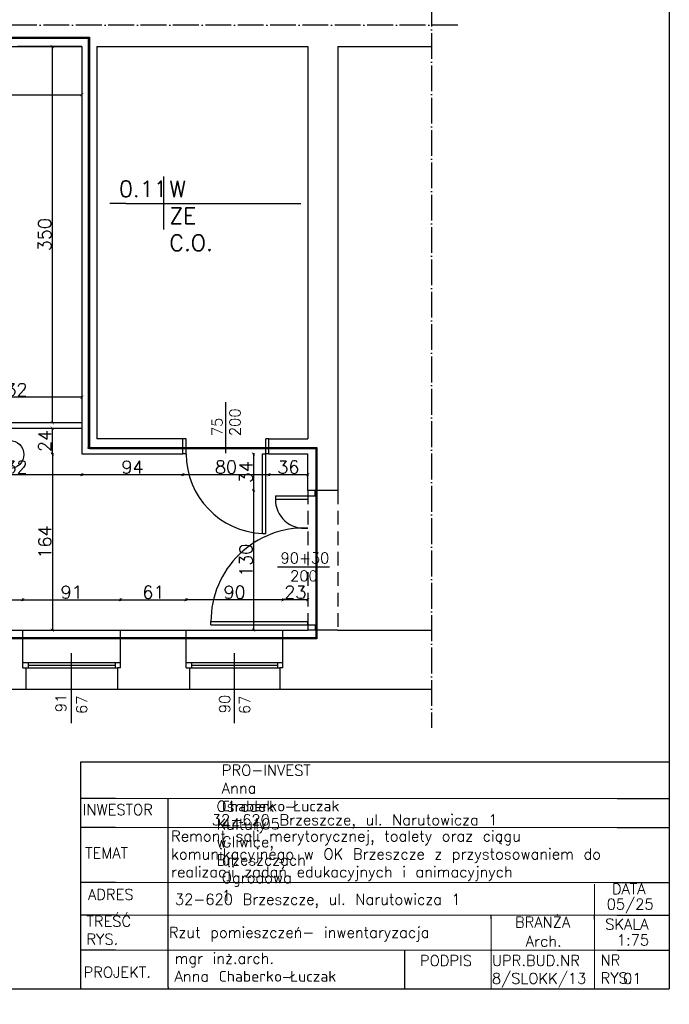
# Model space of a CAD drawing. Header units: millimetres. Extents: x -155361 to 49141, y -33787 to 6941.
# Tile 31 of 44: x -23671 to -23067, y 4353 to 5269. Entities that reach past the tile are written whole.
import ezdxf

# ---------------------------------------------------------------- set-up
doc = ezdxf.new("R2010")
doc.units = ezdxf.units.MM
doc.linetypes.add('ACAD_ISO04W100', pattern=[30, 24, -3, 0, -3])
doc.linetypes.add('DASHED', pattern=[19.05, 12.7, -6.35])
doc.layers.add('P', color=250, linetype='Continuous', lineweight=100)
doc.styles.add('Opisowy', font='txt.shx')
doc.styles.get("Standard").update_dxf_attribs({"font": 'txt.shx'})
doc.dimstyles.new('ISO-25', dxfattribs={"dimtxt": 12, "dimasz": 3, "dimexe": 1, "dimexo": 1, "dimgap": 1, "dimtad": 1, "dimdec": 0, "dimtxsty": 'Opisowy', "dimblk": 'ARCHTICK', "dimcen": 2.5, "dimadec": 0, "dimazin": 0, "dimtfac": 1, "dimtdec": 0, "dimtmove": 0, "dimatfit": 3, "dimldrblk": 'ARCHTICK', "dimfxl": 1, "dimfxlon": 1, "dimarcsym": 0})

# ---------------------------------------------------------------- blocks, each defined once
blk = doc.blocks.new('_ArchTick')
at = {"color": 0, "linetype": 'ByBlock', "const_width": 0.15}
blk.add_lwpolyline([(-0.5, -0.5), (0.5, 0.5)], dxfattribs=at)
blk = doc.blocks.new('*D11311')
at = {"color": 0, "lineweight": -2}
for p, q in [((-23744.83, 4846.87), (-23744.83, 4844.87)), ((-23612.83, 4845.87), (-23744.83, 4845.87)), ((-23612.83, 4846.87), (-23612.83, 4844.87))]:
    blk.add_line(p, q, dxfattribs=at)
at = {"layer": 'Defpoints', "color": 0}
for p in [(-23744.83, 4902.42), (-23612.83, 4902.42), (-23744.83, 4845.87)]:
    blk.add_point(p, dxfattribs=at)
at = {"color": 0, "lineweight": -2, "xscale": 3, "yscale": 3, "zscale": 3, "rotation": 180}
blk.add_blockref('_ArchTick', (-23744.83, 4845.87), dxfattribs=at)
at = {"color": 0, "lineweight": -2, "xscale": 3, "yscale": 3, "zscale": 3}
blk.add_blockref('_ArchTick', (-23612.83, 4845.87), dxfattribs=at)
at = {"color": 0, "insert": (-23678.83, 4852.87), "char_height": 12, "attachment_point": 5, "style": 'Opisowy'}
blk.add_mtext('132', dxfattribs=at)
blk = doc.blocks.new('*D11312')
at = {"color": 0, "lineweight": -2}
for p, q in [((-23612.83, 4846.87), (-23612.83, 4844.87)), ((-23518.83, 4845.87), (-23612.83, 4845.87)), ((-23518.83, 4846.87), (-23518.83, 4844.87))]:
    blk.add_line(p, q, dxfattribs=at)
at = {"layer": 'Defpoints', "color": 0}
for p in [(-23612.83, 4878.42), (-23518.83, 4878.42), (-23612.83, 4845.87)]:
    blk.add_point(p, dxfattribs=at)
at = {"color": 0, "lineweight": -2, "xscale": 3, "yscale": 3, "zscale": 3, "rotation": 180}
blk.add_blockref('_ArchTick', (-23612.83, 4845.87), dxfattribs=at)
at = {"color": 0, "lineweight": -2, "xscale": 3, "yscale": 3, "zscale": 3}
blk.add_blockref('_ArchTick', (-23518.83, 4845.87), dxfattribs=at)
at = {"color": 0, "insert": (-23565.83, 4852.87), "char_height": 12, "attachment_point": 5, "style": 'Opisowy'}
blk.add_mtext('94', dxfattribs=at)
blk = doc.blocks.new('*D11313')
at = {"color": 0, "lineweight": -2}
for p, q in [((-23518.83, 4846.87), (-23518.83, 4844.87)), ((-23438.83, 4845.87), (-23518.83, 4845.87)), ((-23438.83, 4846.87), (-23438.83, 4844.87))]:
    blk.add_line(p, q, dxfattribs=at)
at = {"layer": 'Defpoints', "color": 0}
for p in [(-23518.83, 4878.42), (-23438.83, 4878.42), (-23518.83, 4845.87)]:
    blk.add_point(p, dxfattribs=at)
at = {"color": 0, "lineweight": -2, "xscale": 3, "yscale": 3, "zscale": 3, "rotation": 180}
blk.add_blockref('_ArchTick', (-23518.83, 4845.87), dxfattribs=at)
at = {"color": 0, "lineweight": -2, "xscale": 3, "yscale": 3, "zscale": 3}
blk.add_blockref('_ArchTick', (-23438.83, 4845.87), dxfattribs=at)
at = {"color": 0, "insert": (-23478.83, 4852.87), "char_height": 12, "attachment_point": 5, "style": 'Opisowy'}
blk.add_mtext('80', dxfattribs=at)
blk = doc.blocks.new('*D11314')
at = {"color": 0, "lineweight": -2}
for p, q in [((-23438.83, 4846.87), (-23438.83, 4844.87)), ((-23402.83, 4845.87), (-23438.83, 4845.87)), ((-23402.83, 4846.87), (-23402.83, 4844.87))]:
    blk.add_line(p, q, dxfattribs=at)
at = {"layer": 'Defpoints', "color": 0}
for p in [(-23438.83, 4878.42), (-23402.83, 4878.42), (-23438.83, 4845.87)]:
    blk.add_point(p, dxfattribs=at)
at = {"color": 0, "lineweight": -2, "xscale": 3, "yscale": 3, "zscale": 3, "rotation": 180}
blk.add_blockref('_ArchTick', (-23438.83, 4845.87), dxfattribs=at)
at = {"color": 0, "lineweight": -2, "xscale": 3, "yscale": 3, "zscale": 3}
blk.add_blockref('_ArchTick', (-23402.83, 4845.87), dxfattribs=at)
at = {"color": 0, "insert": (-23420.83, 4852.87), "char_height": 12, "attachment_point": 5, "style": 'Opisowy'}
blk.add_mtext('36', dxfattribs=at)
blk = doc.blocks.new('*D11369')
at = {"color": 0, "lineweight": -2}
for p, q in [((-23722.86, 4728.49), (-23722.86, 4730.49)), ((-23722.86, 4729.49), (-23667.86, 4729.49)), ((-23667.86, 4728.49), (-23667.86, 4730.49))]:
    blk.add_line(p, q, dxfattribs=at)
at = {"layer": 'Defpoints', "color": 0}
for p in [(-23667.86, 4729.49), (-23722.86, 4695.74), (-23667.86, 4695.74)]:
    blk.add_point(p, dxfattribs=at)
at = {"color": 0, "lineweight": -2, "xscale": 3, "yscale": 3, "zscale": 3, "rotation": 180}
blk.add_blockref('_ArchTick', (-23722.86, 4729.49), dxfattribs=at)
at = {"color": 0, "lineweight": -2, "xscale": 3, "yscale": 3, "zscale": 3}
blk.add_blockref('_ArchTick', (-23667.86, 4729.49), dxfattribs=at)
at = {"color": 0, "insert": (-23695.36, 4736.49), "char_height": 12, "attachment_point": 5, "style": 'Opisowy'}
blk.add_mtext('55', dxfattribs=at)
blk = doc.blocks.new('*D11370')
at = {"color": 0, "lineweight": -2}
for p, q in [((-23667.86, 4728.49), (-23667.86, 4730.49)), ((-23667.86, 4729.49), (-23576.86, 4729.49)), ((-23576.86, 4728.49), (-23576.86, 4730.49))]:
    blk.add_line(p, q, dxfattribs=at)
at = {"layer": 'Defpoints', "color": 0}
for p in [(-23576.86, 4729.49), (-23667.86, 4700.98), (-23576.86, 4700.98)]:
    blk.add_point(p, dxfattribs=at)
at = {"color": 0, "lineweight": -2, "xscale": 3, "yscale": 3, "zscale": 3, "rotation": 180}
blk.add_blockref('_ArchTick', (-23667.86, 4729.49), dxfattribs=at)
at = {"color": 0, "lineweight": -2, "xscale": 3, "yscale": 3, "zscale": 3}
blk.add_blockref('_ArchTick', (-23576.86, 4729.49), dxfattribs=at)
at = {"color": 0, "insert": (-23622.36, 4736.49), "char_height": 12, "attachment_point": 5, "style": 'Opisowy'}
blk.add_mtext('91', dxfattribs=at)
blk = doc.blocks.new('*D11371')
at = {"color": 0, "lineweight": -2}
for p, q in [((-23576.86, 4728.49), (-23576.86, 4730.49)), ((-23576.86, 4729.49), (-23515.86, 4729.49)), ((-23515.86, 4728.49), (-23515.86, 4730.49))]:
    blk.add_line(p, q, dxfattribs=at)
at = {"layer": 'Defpoints', "color": 0}
for p in [(-23515.86, 4729.49), (-23576.86, 4699.67), (-23515.86, 4699.67)]:
    blk.add_point(p, dxfattribs=at)
at = {"color": 0, "lineweight": -2, "xscale": 3, "yscale": 3, "zscale": 3, "rotation": 180}
blk.add_blockref('_ArchTick', (-23576.86, 4729.49), dxfattribs=at)
at = {"color": 0, "lineweight": -2, "xscale": 3, "yscale": 3, "zscale": 3}
blk.add_blockref('_ArchTick', (-23515.86, 4729.49), dxfattribs=at)
at = {"color": 0, "insert": (-23546.36, 4736.49), "char_height": 12, "attachment_point": 5, "style": 'Opisowy'}
blk.add_mtext('61', dxfattribs=at)
blk = doc.blocks.new('*D11372')
at = {"color": 0, "lineweight": -2}
for p, q in [((-23515.86, 4728.49), (-23515.86, 4730.49)), ((-23425.86, 4729.49), (-23515.86, 4729.49)), ((-23425.86, 4728.49), (-23425.86, 4730.49))]:
    blk.add_line(p, q, dxfattribs=at)
at = {"layer": 'Defpoints', "color": 0}
for p in [(-23515.86, 4729.49), (-23515.86, 4701.17), (-23425.86, 4701.17)]:
    blk.add_point(p, dxfattribs=at)
at = {"color": 0, "lineweight": -2, "xscale": 3, "yscale": 3, "zscale": 3, "rotation": 180}
blk.add_blockref('_ArchTick', (-23515.86, 4729.49), dxfattribs=at)
at = {"color": 0, "lineweight": -2, "xscale": 3, "yscale": 3, "zscale": 3}
blk.add_blockref('_ArchTick', (-23425.86, 4729.49), dxfattribs=at)
at = {"color": 0, "insert": (-23470.86, 4736.49), "char_height": 12, "attachment_point": 5, "style": 'Opisowy'}
blk.add_mtext('90', dxfattribs=at)
blk = doc.blocks.new('*D11373')
at = {"color": 0, "lineweight": -2}
for p, q in [((-23425.86, 4728.49), (-23425.86, 4730.49)), ((-23402.86, 4729.49), (-23425.86, 4729.49)), ((-23402.86, 4728.49), (-23402.86, 4730.49))]:
    blk.add_line(p, q, dxfattribs=at)
at = {"layer": 'Defpoints', "color": 0}
for p in [(-23425.86, 4729.49), (-23425.86, 4708.69), (-23402.86, 4708.69)]:
    blk.add_point(p, dxfattribs=at)
at = {"color": 0, "lineweight": -2, "xscale": 3, "yscale": 3, "zscale": 3, "rotation": 180}
blk.add_blockref('_ArchTick', (-23425.86, 4729.49), dxfattribs=at)
at = {"color": 0, "lineweight": -2, "xscale": 3, "yscale": 3, "zscale": 3}
blk.add_blockref('_ArchTick', (-23402.86, 4729.49), dxfattribs=at)
at = {"color": 0, "insert": (-23414.36, 4736.49), "char_height": 12, "attachment_point": 5, "style": 'Opisowy'}
blk.add_mtext('23', dxfattribs=at)
blk = doc.blocks.new('*D11374')
at = {"color": 0, "lineweight": -2}
for p, q in [((-24128.86, 5200.42), (-24128.86, 5198.42)), ((-24128.86, 5199.42), (-23612.86, 5199.42)), ((-23612.86, 5200.42), (-23612.86, 5198.42))]:
    blk.add_line(p, q, dxfattribs=at)
at = {"layer": 'Defpoints', "color": 0}
for p in [(-24128.86, 5244.21), (-23612.86, 5244.21), (-23612.86, 5199.42)]:
    blk.add_point(p, dxfattribs=at)
at = {"color": 0, "lineweight": -2, "xscale": 3, "yscale": 3, "zscale": 3, "rotation": 180}
blk.add_blockref('_ArchTick', (-24128.86, 5199.42), dxfattribs=at)
at = {"color": 0, "lineweight": -2, "xscale": 3, "yscale": 3, "zscale": 3}
blk.add_blockref('_ArchTick', (-23612.86, 5199.42), dxfattribs=at)
at = {"color": 0, "insert": (-23870.86, 5206.42), "char_height": 12, "attachment_point": 5, "style": 'Opisowy'}
blk.add_mtext('516', dxfattribs=at)
blk = doc.blocks.new('*D11375')
at = {"color": 0, "lineweight": -2}
for p, q in [((-23641.37, 5244.21), (-23641.37, 5244.21)), ((-23640.37, 5244.21), (-23640.37, 4894.21)), ((-23641.37, 4894.21), (-23641.37, 4894.21))]:
    blk.add_line(p, q, dxfattribs=at)
at = {"layer": 'Defpoints', "color": 0}
for p in [(-23640.37, 5244.21), (-23640.37, 4894.21), (-23640.37, 4894.21)]:
    blk.add_point(p, dxfattribs=at)
at = {"color": 0, "lineweight": -2, "xscale": 3, "yscale": 3, "zscale": 3}
for p, rotation in [((-23640.37, 5244.21), 90), ((-23640.37, 4894.21), -90.00000000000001)]:
    blk.add_blockref('_ArchTick', p, dxfattribs=dict(at, rotation=rotation))
at = {"color": 0, "insert": (-23647.37, 5069.21), "char_height": 12, "attachment_point": 5, "rotation": 90, "style": 'Opisowy'}
blk.add_mtext('350', dxfattribs=at)
blk = doc.blocks.new('*D11376')
at = {"color": 0, "lineweight": -2}
for p, q in [((-23641.28, 4889.21), (-23641.28, 4889.21)), ((-23640.28, 4865.21), (-23640.28, 4889.21)), ((-23641.28, 4865.21), (-23641.28, 4865.21))]:
    blk.add_line(p, q, dxfattribs=at)
at = {"layer": 'Defpoints', "color": 0}
for p in [(-23640.28, 4889.21), (-23640.28, 4889.21), (-23640.28, 4865.21)]:
    blk.add_point(p, dxfattribs=at)
at = {"color": 0, "lineweight": -2, "xscale": 3, "yscale": 3, "zscale": 3}
for p, rotation in [((-23640.28, 4889.21), 90), ((-23640.28, 4865.21), -90.00000000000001)]:
    blk.add_blockref('_ArchTick', p, dxfattribs=dict(at, rotation=rotation))
at = {"color": 0, "insert": (-23647.28, 4877.21), "char_height": 12, "attachment_point": 5, "rotation": 90, "style": 'Opisowy'}
blk.add_mtext('24', dxfattribs=at)
blk = doc.blocks.new('*D11377')
at = {"color": 0, "lineweight": -2}
for p, q in [((-23639.28, 4865.21), (-23641.28, 4865.21)), ((-23640.28, 4865.21), (-23640.28, 4701.21)), ((-23639.28, 4701.21), (-23641.28, 4701.21))]:
    blk.add_line(p, q, dxfattribs=at)
at = {"layer": 'Defpoints', "color": 0}
for p in [(-23612.86, 4865.21), (-23640.28, 4701.21), (-23612.86, 4701.21)]:
    blk.add_point(p, dxfattribs=at)
at = {"color": 0, "lineweight": -2, "xscale": 3, "yscale": 3, "zscale": 3}
for p, rotation in [((-23640.28, 4865.21), 90), ((-23640.28, 4701.21), -90.00000000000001)]:
    blk.add_blockref('_ArchTick', p, dxfattribs=dict(at, rotation=rotation))
at = {"color": 0, "insert": (-23647.28, 4783.21), "char_height": 12, "attachment_point": 5, "rotation": 90, "style": 'Opisowy'}
blk.add_mtext('164', dxfattribs=at)
blk = doc.blocks.new('*D11378')
at = {"color": 0, "lineweight": -2}
for p, q in [((-23744.86, 4916.86), (-23744.86, 4918.86)), ((-23612.86, 4917.86), (-23744.86, 4917.86)), ((-23612.86, 4916.86), (-23612.86, 4918.86))]:
    blk.add_line(p, q, dxfattribs=at)
at = {"layer": 'Defpoints', "color": 0}
for p in [(-23744.86, 4917.86), (-23744.86, 4894.21), (-23612.86, 4894.21)]:
    blk.add_point(p, dxfattribs=at)
at = {"color": 0, "lineweight": -2, "xscale": 3, "yscale": 3, "zscale": 3, "rotation": 180}
blk.add_blockref('_ArchTick', (-23744.86, 4917.86), dxfattribs=at)
at = {"color": 0, "lineweight": -2, "xscale": 3, "yscale": 3, "zscale": 3}
blk.add_blockref('_ArchTick', (-23612.86, 4917.86), dxfattribs=at)
at = {"color": 0, "insert": (-23678.86, 4924.86), "char_height": 12, "attachment_point": 5, "style": 'Opisowy'}
blk.add_mtext('132', dxfattribs=at)
blk = doc.blocks.new('*D11385')
at = {"color": 0, "lineweight": -2}
for p, q in [((-23452.26, 4865.21), (-23454.26, 4865.21)), ((-23453.26, 4865.21), (-23453.26, 4831.21)), ((-23452.26, 4831.21), (-23454.26, 4831.21))]:
    blk.add_line(p, q, dxfattribs=at)
at = {"layer": 'Defpoints', "color": 0}
for p in [(-23402.86, 4865.21), (-23453.26, 4831.21), (-23402.86, 4831.21)]:
    blk.add_point(p, dxfattribs=at)
at = {"color": 0, "lineweight": -2, "xscale": 3, "yscale": 3, "zscale": 3}
for p, rotation in [((-23453.26, 4865.21), 90), ((-23453.26, 4831.21), -90.00000000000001)]:
    blk.add_blockref('_ArchTick', p, dxfattribs=dict(at, rotation=rotation))
at = {"color": 0, "insert": (-23460.26, 4848.21), "char_height": 12, "attachment_point": 5, "rotation": 90, "style": 'Opisowy'}
blk.add_mtext('34', dxfattribs=at)
blk = doc.blocks.new('*D11386')
at = {"color": 0, "lineweight": -2}
for p, q in [((-23452.26, 4831.21), (-23454.26, 4831.21)), ((-23453.26, 4831.21), (-23453.26, 4701.21)), ((-23452.26, 4701.21), (-23454.26, 4701.21))]:
    blk.add_line(p, q, dxfattribs=at)
at = {"layer": 'Defpoints', "color": 0}
for p in [(-23402.86, 4831.21), (-23453.26, 4701.21), (-23402.86, 4701.21)]:
    blk.add_point(p, dxfattribs=at)
at = {"color": 0, "lineweight": -2, "xscale": 3, "yscale": 3, "zscale": 3}
for p, rotation in [((-23453.26, 4831.21), 90), ((-23453.26, 4701.21), -90.00000000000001)]:
    blk.add_blockref('_ArchTick', p, dxfattribs=dict(at, rotation=rotation))
at = {"color": 0, "insert": (-23460.26, 4766.21), "char_height": 12, "attachment_point": 5, "rotation": 90, "style": 'Opisowy'}
blk.add_mtext('130', dxfattribs=at)

msp = doc.modelspace()

# ---------------------------------------------------------------- hatches: boundary and pattern name
for points in [[(-23606.87, 5251.97), (-23606.87, 5252.97), (-23987.84, 5252.97), (-23987.84, 5251.97)], [(-23606.87, 4871.07), (-23606.87, 4870.07), (-23605.87, 4870.07), (-23605.87, 4871.07), (-23605.87, 5252.97), (-23606.87, 5252.97)], [(-23518.86, 4870.07), (-23518.86, 4871.07), (-23605.87, 4871.07), (-23605.87, 4870.07)]]:
    msp.add_hatch(color=1).paths.add_polyline_path(points)
h = msp.add_hatch(color=1)
h.paths.add_polyline_path([(-23395.41, 4870.07), (-23395.41, 4871.07), (-23438.86, 4871.07), (-23438.86, 4870.07)])
h.paths.add_polyline_path([(-23479.24, 4871.07), (-23441.86, 4871.07), (-23441.86, 4870.07), (-23479.24, 4870.07)])
h.paths.add_polyline_path([(-23515.86, 4870.07), (-23515.86, 4871.07), (-23479.24, 4871.07), (-23479.24, 4870.07)])
h.paths.add_polyline_path([(-23438.86, 4870.07), (-23441.86, 4870.07), (-23441.86, 4871.07), (-23438.86, 4871.07)])
h.paths.add_polyline_path([(-23518.86, 4870.07), (-23518.86, 4871.07), (-23515.86, 4871.07), (-23515.86, 4870.07)])
h = msp.add_hatch(color=1)
h.paths.add_polyline_path([(-23394.41, 4760.02), (-23394.41, 4831.21), (-23395.41, 4831.21), (-23395.41, 4760.02)])
h.paths.add_polyline_path([(-23395.41, 4701.21), (-23394.41, 4701.21), (-23394.41, 4760.02), (-23395.41, 4760.02)])
h.paths.add_polyline_path([(-23395.41, 4831.21), (-23394.41, 4831.21), (-23394.41, 4871.07), (-23395.41, 4871.07)])
h.paths.add_polyline_path([(-23394.41, 4694.07), (-23394.41, 4701.21), (-23395.41, 4701.21), (-23395.41, 4694.07)])
h.paths.add_polyline_path([(-23434.8, 4779.99), (-23434.8, 4739.99), (-23378.13, 4739.99), (-23378.13, 4779.99)], flags=24)
h.paths.add_polyline_path([(-23434.8, 4779.99), (-23434.8, 4739.99), (-23378.13, 4739.99), (-23378.13, 4779.99)], flags=24)
h = msp.add_hatch(color=1)
h.paths.add_polyline_path([(-23820.86, 4693.07), (-23722.86, 4693.07), (-23722.86, 4694.07), (-23820.86, 4694.07)])
h.paths.add_polyline_path([(-23667.86, 4693.07), (-23576.86, 4693.07), (-23576.86, 4694.07), (-23667.86, 4694.07)])
h.paths.add_polyline_path([(-23515.86, 4693.07), (-23425.86, 4693.07), (-23425.86, 4694.07), (-23515.86, 4694.07)])
h.paths.add_polyline_path([(-23576.86, 4693.07), (-23515.86, 4693.07), (-23515.86, 4694.07), (-23576.86, 4694.07)])
h.paths.add_polyline_path([(-23722.86, 4693.07), (-23667.86, 4693.07), (-23667.86, 4694.07), (-23722.86, 4694.07)])
h.paths.add_polyline_path([(-23872.86, 4693.07), (-23820.86, 4693.07), (-23820.86, 4694.07), (-23872.86, 4694.07)])
h.paths.add_polyline_path([(-23425.86, 4693.07), (-23394.41, 4693.07), (-23394.41, 4694.07), (-23425.86, 4694.07)])

# ---------------------------------------------------------------- linework, layer by layer
for p, q in [((-23066.59, 6928.09), (-23066.59, 4367.3)), ((-24128.86, 5244.21), (-23612.86, 5244.21)), ((-23612.86, 5244.21), (-23672.86, 5244.21)), ((-23612.86, 5244.21), (-23612.86, 4894.21)), ((-23598.86, 5244.21), (-23598.86, 4894.21)), ((-23598.86, 5244.21), (-23402.86, 5244.21)), ((-23402.86, 5244.21), (-23402.86, 4879.21)), ((-23374.86, 5244.21), (-23374.86, 4831.21)), ((-23374.86, 5244.21), (-23287.64, 5244.21)), ((-23536.95, 5123.4), (-23536.95, 5074.03)), ((-23571.9, 5098.36), (-23587, 5098.36)), ((-23571.9, 5098.36), (-23409.1, 5098.36)), ((-23479.24, 4913.19), (-23479.24, 4865.8)), ((-23612.86, 4894.21), (-23744.86, 4894.21)), ((-23612.86, 4894.21), (-23612.86, 4889.21)), ((-23598.86, 4894.21), (-23598.86, 4879.21)), ((-23744.86, 4889.21), (-23612.86, 4889.21)), ((-23612.86, 4889.21), (-23612.86, 4865.21)), ((-23518.86, 4879.21), (-23598.86, 4879.21)), ((-23518.86, 4865.21), (-23518.86, 4879.21)), ((-23515.86, 4879.21), (-23518.86, 4879.21)), ((-23515.86, 4865.21), (-23515.86, 4879.21)), ((-23441.86, 4865.21), (-23441.86, 4879.21)), ((-23438.86, 4879.21), (-23441.86, 4879.21)), ((-23438.86, 4865.21), (-23438.86, 4879.21)), ((-23438.86, 4879.21), (-23402.86, 4879.21)), ((-23612.86, 4865.21), (-23518.86, 4865.21)), ((-23515.86, 4865.21), (-23518.86, 4865.21)), ((-23444.86, 4791.21), (-23444.86, 4865.21)), ((-23444.86, 4865.21), (-23441.86, 4865.21)), ((-23438.86, 4865.21), (-23441.86, 4865.21)), ((-23441.86, 4791.21), (-23441.86, 4865.21)), ((-23438.86, 4865.21), (-23402.86, 4865.21)), ((-23402.86, 4831.21), (-23402.86, 4865.21)), ((-23374.86, 4831.21), (-23402.86, 4831.21)), ((-23402.86, 4831.21), (-23402.86, 4826.21)), ((-23395.86, 4826.21), (-23395.86, 4831.21)), ((-23432.86, 4826.21), (-23402.86, 4826.21)), ((-23432.86, 4826.21), (-23432.86, 4823.21)), ((-23432.86, 4823.21), (-23402.86, 4823.21)), ((-23402.86, 4826.21), (-23402.86, 4823.21)), ((-23402.86, 4826.21), (-23395.86, 4826.21)), ((-23444.86, 4791.21), (-23441.86, 4791.21)), ((-23430.83, 4760.02), (-23382.6, 4760.02)), ((-24128.86, 4701.21), (-23590.17, 4701.21)), ((-23667.86, 4666.21), (-23667.86, 4701.21)), ((-23590.17, 4701.21), (-23402.86, 4701.21)), ((-23576.86, 4666.21), (-23576.86, 4701.21)), ((-23515.86, 4666.21), (-23515.86, 4701.21)), ((-23492.86, 4709.21), (-23402.86, 4709.21)), ((-23492.86, 4706.21), (-23492.86, 4709.21)), ((-23492.86, 4706.21), (-23402.86, 4706.21)), ((-23425.86, 4666.21), (-23425.86, 4701.21)), ((-23402.86, 4706.21), (-23402.86, 4709.21)), ((-23402.86, 4706.21), (-23402.86, 4701.21)), ((-23402.86, 4706.21), (-23395.86, 4706.21)), ((-23374.86, 4701.21), (-23402.86, 4701.21)), ((-23395.86, 4706.21), (-23395.86, 4701.21)), ((-23374.86, 4701.21), (-23287.64, 4701.21)), ((-23622.36, 4614.72), (-23622.36, 4679.71)), ((-23470.86, 4614.72), (-23470.86, 4679.71)), ((-23667.86, 4671.21), (-23576.86, 4671.21)), ((-23667.86, 4666.21), (-23579.86, 4666.21)), ((-23664.86, 4666.21), (-23664.86, 4646.21)), ((-23662.86, 4671.21), (-23662.86, 4666.21)), ((-23662.86, 4668.71), (-23581.86, 4668.71)), ((-23581.86, 4671.21), (-23581.86, 4666.21)), ((-23576.86, 4666.21), (-23579.86, 4666.21)), ((-23579.86, 4666.21), (-23579.86, 4646.21)), ((-23515.86, 4671.21), (-23425.86, 4671.21)), ((-23515.86, 4666.21), (-23428.86, 4666.21)), ((-23512.86, 4666.21), (-23512.86, 4646.21)), ((-23510.86, 4671.21), (-23510.86, 4666.21)), ((-23510.86, 4668.71), (-23430.86, 4668.71)), ((-23430.86, 4671.21), (-23430.86, 4666.21)), ((-23425.86, 4666.21), (-23428.86, 4666.21)), ((-23428.86, 4666.21), (-23428.86, 4646.21)), ((-24870.86, 4646.21), (-23287.64, 4646.21)), ((-23614.21, 4578.34), (-23614.21, 4368.96)), ((-23581.46, 4578.34), (-23614.21, 4578.34)), ((-23066.59, 4578.34), (-23581.46, 4578.34)), ((-23581.46, 4544.63), (-23614.21, 4544.63)), ((-23532.63, 4538.66), (-23532.63, 4544.63)), ((-23115.17, 4544.63), (-23066.59, 4544.63)), ((-23532.63, 4368.96), (-23532.63, 4538.66)), ((-23581.46, 4517.52), (-23614.21, 4517.52)), ((-23115.17, 4517.52), (-23066.59, 4517.52)), ((-23581.46, 4466.37), (-23614.21, 4466.37)), ((-23115.17, 4466.37), (-23066.59, 4466.37)), ((-23581.46, 4435.96), (-23614.21, 4435.96)), ((-23232.21, 4432.48), (-23232.21, 4435.96)), ((-23136.05, 4431.89), (-23136.05, 4435.96)), ((-23115.17, 4435.96), (-23066.59, 4435.96)), ((-23581.46, 4403.34), (-23614.21, 4403.34)), ((-23312.74, 4403.34), (-23312.74, 4367.3)), ((-23115.17, 4403.34), (-23066.59, 4403.34)), ((-24041.42, 4367.3), (-23066.59, 4367.3)), ((-23614.21, 4368.96), (-23614.21, 4367.3)), ((-23532.63, 4368.96), (-23532.63, 4367.3))]:
    msp.add_line(p, q)
at = {"linetype": 'ACAD_ISO04W100'}
for p, q in [((-23287.64, 5377.19), (-23287.64, 4610.37)), ((-23263.32, 5264.21), (-25007.94, 5264.21))]:
    msp.add_line(p, q, dxfattribs=at)
at = {"color": 1}
for p, q in [((-23987.84, 5252.97), (-23605.87, 5252.97)), ((-23987.84, 5251.97), (-23605.87, 5251.97)), ((-23606.87, 5252.97), (-23606.87, 4871.07)), ((-23605.87, 5252.97), (-23605.87, 4871.07)), ((-23606.87, 4870.07), (-23606.87, 4871.07)), ((-23605.87, 4870.07), (-23606.87, 4870.07)), ((-23605.87, 4871.07), (-23394.41, 4871.07)), ((-23605.87, 4870.07), (-23394.41, 4870.07)), ((-23395.41, 4871.07), (-23395.41, 4693.07)), ((-23394.41, 4871.07), (-23394.41, 4693.07)), ((-23394.41, 4694.07), (-24437.58, 4694.07)), ((-23394.41, 4693.07), (-24437.58, 4693.07))]:
    msp.add_line(p, q, dxfattribs=at)
at = {"linetype": 'DASHED'}
for p, q in [((-23402.86, 4831.21), (-23402.86, 4701.21)), ((-23374.86, 4831.21), (-23374.86, 4701.21))]:
    msp.add_line(p, q, dxfattribs=at)
at = {"color": 0, "lineweight": 13}
for p, q in [((-23581.46, 4544.63), (-23115.17, 4544.63)), ((-23581.46, 4517.52), (-23115.17, 4517.52)), ((-23581.46, 4466.37), (-23115.17, 4466.37)), ((-23136.05, 4464.72), (-23136.05, 4367.3)), ((-23581.46, 4435.96), (-23115.17, 4435.96)), ((-23232.21, 4432.48), (-23232.21, 4367.3)), ((-23581.46, 4403.34), (-23115.17, 4403.34))]:
    msp.add_line(p, q, dxfattribs=at)
msp.add_circle((-23679.87, 4864.64), 13.02)
for centre, radius, start, end in [((-23441.8, 4865.21), 74.06, 180, 267.62948), ((-23406.25, 4822.62), 26.62, 178.71982, 277.30576), ((-23405.81, 4709.21), 87.05, 88.05796, 180)]:
    msp.add_arc(centre, radius, start, end)

# ---------------------------------------------------------------- texts
at = {"attachment_point": 1}
for s, insert, char_height, width in [('0.11', (-23578.34, 5119.26), 15, 5.1407), ('W ZE C.O.', (-23531.49, 5119.16), 15, 1.2654), ('90+30\\P 200', (-23428.13, 4773.32), 10, 53.2231), ('PRO-INVEST Anna Chaberko-Łuczak\\P   44-105 Gliwice, ul. Ogrodowa 1', (-23482.72, 4575.87), 10, 0.4736), ('Ośrodek Kultury w Brzeszczach', (-23487.67, 4542.29), 10, 0.6297), ('32-620 Brzeszcze, ul. Narutowicza 1', (-23492.07, 4529.69), 10, 398.6261), ('Remont sali merytorycznej, toalety oraz ciągu komunikacyjnego w OK Brzeszcze z przystosowaniem do realizacji zadań edukacyjnych i animacyjnych', (-23529.86, 4514.58), 10, 466.0084), ('DATA', (-23120.01, 4465.43), 10, 16.9355), ('32-620 Brzeszcze, ul. Narutowicza 1', (-23526.32, 4455.7), 10, 398.6261), ('05/25', (-23124.85, 4451.21), 10, 5.4118), ('Rzut pomieszczeń- inwentaryzacja', (-23531.98, 4424.91), 10, 369.1718), ('1:75', (-23115.35, 4417.83), 10, 0.4308), ('PODPIS', (-23298.46, 4398.74), 10, 9.018), ('PROJEKT.', (-23611.29, 4387.85), 10, 10.4049), ('01', (-23109.5, 4382.04), 10, 0.4097)]:
    msp.add_mtext(s, dxfattribs=dict(at, insert=insert, char_height=char_height, width=width))
at = {"char_height": 10, "attachment_point": 1, "rotation": 90}
for s, insert, width in [('75\\P200', (-23492.15, 4881.75), 13.4303), ('91', (-23637.38, 4624.85), 15.6257), ('67', (-23617.98, 4623.13), 40.9935), ('90', (-23485.03, 4623.87), 0.7103), ('67', (-23466.48, 4623.11), 40.9935)]:
    msp.add_mtext(s, dxfattribs=dict(at, insert=insert, width=width))
at = {"lineweight": 13, "char_height": 10, "attachment_point": 1}
for s, insert in [('INWESTOR', (-23612.01, 4539.16)), ('BRANŻA', (-23210.09, 4434.45)), ('SKALA', (-23126.22, 4432.58)), ('Arch.', (-23200.02, 4416.78))]:
    msp.add_mtext(s, dxfattribs=dict(at, insert=insert))
at = {"color": 0, "lineweight": 13, "char_height": 10, "attachment_point": 1}
for s, insert in [('TEMAT', (-23609.84, 4498.84)), ('ADRES', (-23607.25, 4460.22)), ('mgr inż.arch. \\PAnna Chaberko-Łuczak', (-23526.7, 4400.77))]:
    msp.add_mtext(s, dxfattribs=dict(at, insert=insert))
at = {"insert": (-23608.58, 4435.29), "char_height": 10, "attachment_point": 1}
msp.add_mtext('TREŚĆ\\PRYS.', dxfattribs=at)
at = {"lineweight": 13, "insert": (-23130.51, 4399.2), "char_height": 10, "width": 0.3424, "attachment_point": 1}
msp.add_mtext('NR RYS.\\P  ', dxfattribs=at)
at = {"layer": 'P', "color": 0, "linetype": 'Continuous', "lineweight": 13, "insert": (-23231.57, 4398.79), "char_height": 10, "width": 0.2902, "attachment_point": 1}
msp.add_mtext(' UPR.BUD.NR\\P8/SLOKK/13', dxfattribs=at)

# ---------------------------------------------------------------- dimensions: what is measured, and where the dimension line sits
for base, p1, p2, picture, middle in [((-23612.86, 5199.42), (-24128.86, 5244.21), (-23612.86, 5244.21), '*D11374', (-23870.86, 5206.42)), ((-23744.86, 4917.86), (-23612.86, 4894.21), (-23744.86, 4894.21), '*D11378', (-23678.86, 4924.86)), ((-23744.83, 4845.87), (-23612.83, 4902.42), (-23744.83, 4902.42), '*D11311', (-23678.83, 4852.87)), ((-23612.83, 4845.87), (-23518.83, 4878.42), (-23612.83, 4878.42), '*D11312', (-23565.83, 4852.87)), ((-23518.83, 4845.87), (-23438.83, 4878.42), (-23518.83, 4878.42), '*D11313', (-23478.83, 4852.87)), ((-23438.83, 4845.87), (-23402.83, 4878.42), (-23438.83, 4878.42), '*D11314', (-23420.83, 4852.87)), ((-23667.86, 4729.49), (-23722.86, 4695.74), (-23667.86, 4695.74), '*D11369', (-23695.36, 4736.49)), ((-23576.86, 4729.49), (-23667.86, 4700.98), (-23576.86, 4700.98), '*D11370', (-23622.36, 4736.49)), ((-23515.86, 4729.49), (-23576.86, 4699.67), (-23515.86, 4699.67), '*D11371', (-23546.36, 4736.49)), ((-23515.86, 4729.49), (-23425.86, 4701.17), (-23515.86, 4701.17), '*D11372', (-23470.86, 4736.49)), ((-23425.86, 4729.49), (-23402.86, 4708.69), (-23425.86, 4708.69), '*D11373', (-23414.36, 4736.49))]:
    dim = msp.add_linear_dim(base=base, p1=p1, p2=p2, dimstyle='ISO-25', override={"dimzin": 1})
    dim.commit()
    dim.dimension.update_dxf_attribs({"geometry": picture, "text_midpoint": middle})
for base, p1, p2, picture, middle in [((-23640.37, 4894.21), (-23640.37, 5244.21), (-23640.37, 4894.21), '*D11375', (-23647.37, 5069.21)), ((-23640.28, 4889.21), (-23640.28, 4865.21), (-23640.28, 4889.21), '*D11376', (-23647.28, 4877.21)), ((-23640.28, 4701.21), (-23612.86, 4865.21), (-23612.86, 4701.21), '*D11377', (-23647.28, 4783.21)), ((-23453.26, 4831.21), (-23402.86, 4865.21), (-23402.86, 4831.21), '*D11385', (-23460.26, 4848.21)), ((-23453.26, 4701.21), (-23402.86, 4831.21), (-23402.86, 4701.21), '*D11386', (-23460.26, 4766.21))]:
    dim = msp.add_linear_dim(base=base, p1=p1, p2=p2, angle=90, dimstyle='ISO-25', override={"dimzin": 1})
    dim.commit()
    dim.dimension.update_dxf_attribs({"geometry": picture, "text_midpoint": middle})

doc.saveas('drawing.dxf')
